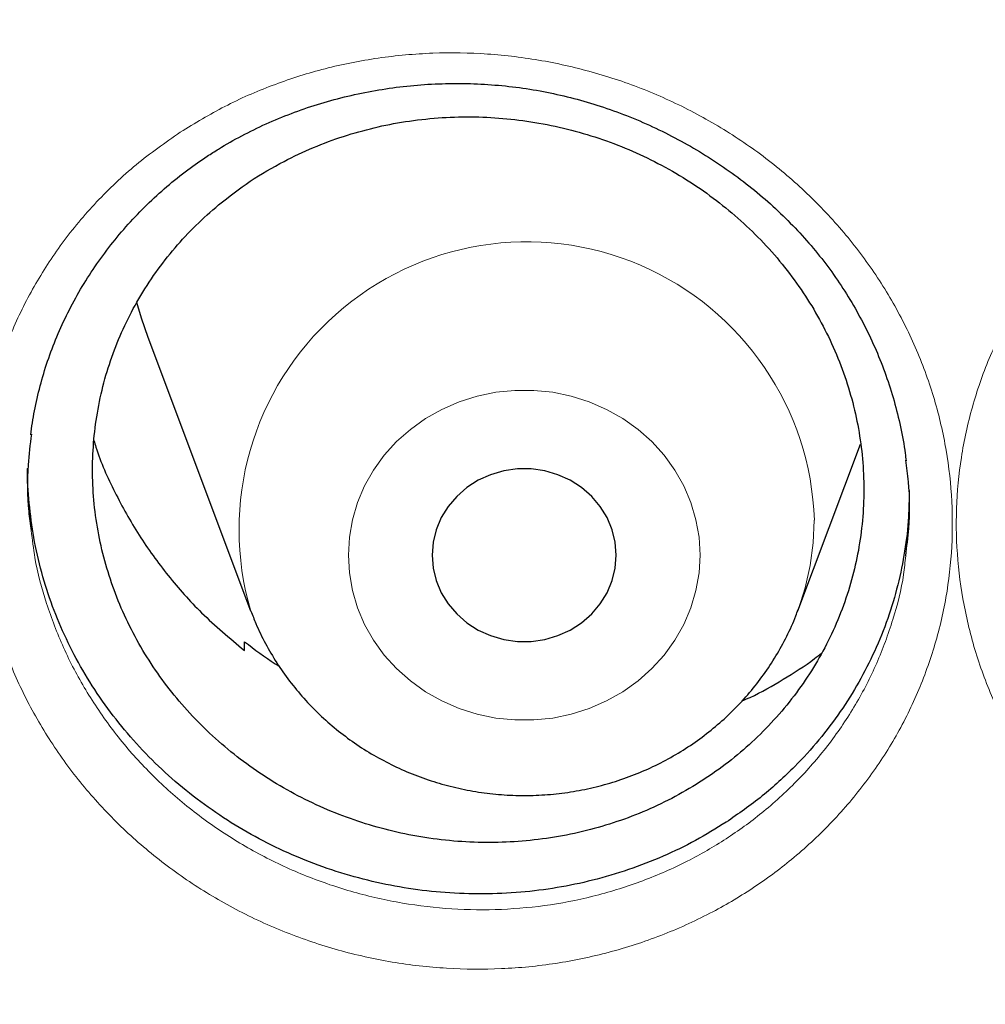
# Model space of a CAD drawing. Header units: millimetres. Extents: x 8 to 778, y 12 to 1829.
# Tile 208 of 256: x 350.45 to 354.64, y 1672.08 to 1676.36. Entities that reach past the tile are written whole.
import ezdxf

# ---------------------------------------------------------------- set-up
doc = ezdxf.new("R2010")
doc.units = ezdxf.units.MM

msp = doc.modelspace()

# ---------------------------------------------------------------- linework, layer by layer
at = {"color": 7, "linetype": 'Continuous', "lineweight": 30}
for p, q in [((351.0021, 1674.9796), (351.4491, 1673.7914)), ((353.8253, 1673.7914), (354.0976, 1674.5151)), ((353.8253, 1673.7914), (353.8271, 1673.7961)), ((351.4217, 1673.6194), (351.4229, 1673.6568))]:
    msp.add_line(p, q, dxfattribs=at)
at = {"color": 7, "linetype": 'Continuous', "lineweight": 30, "flags": 128}
for points in [[(350.9538, 1675.131), (350.9735, 1675.0627), (351.0021, 1674.9796)], [(353.0372, 1674.0329), (353.0327, 1674.0888), (353.0194, 1674.1435), (352.9976, 1674.1957), (352.9677, 1674.2443), (352.9304, 1674.2881), (352.8866, 1674.3263), (352.8372, 1674.3579), (352.7833, 1674.3822), (352.7262, 1674.3987), (352.6671, 1674.4071), (352.6073, 1674.4071), (352.5482, 1674.3987), (352.4911, 1674.3822), (352.4372, 1674.3579), (352.3878, 1674.3263), (352.344, 1674.2881), (352.3067, 1674.2443), (352.2768, 1674.1957), (352.255, 1674.1435), (352.2417, 1674.0888), (352.2372, 1674.0329), (352.2417, 1673.9769), (352.255, 1673.9222), (352.2768, 1673.87), (352.3067, 1673.8215), (352.344, 1673.7776), (352.3878, 1673.7394), (352.4372, 1673.7079), (352.4911, 1673.6835), (352.5482, 1673.667), (352.6073, 1673.6586), (352.6671, 1673.6586), (352.7262, 1673.667), (352.7833, 1673.6835), (352.8372, 1673.7079), (352.8866, 1673.7394), (352.9304, 1673.7776), (352.9677, 1673.8215), (352.9976, 1673.87), (353.0194, 1673.9222), (353.0327, 1673.9769), (353.0372, 1674.0329)]]:
    msp.add_lwpolyline(points, dxfattribs=at)
at = {"color": 8, "linetype": 'Continuous', "lineweight": 0, "flags": 128}
for points in [[(353.4009, 1674.0329), (353.3964, 1674.1103), (353.383, 1674.1869), (353.3609, 1674.2616), (353.3303, 1674.3337), (353.2915, 1674.4022), (353.2451, 1674.4664), (353.1916, 1674.5256), (353.1316, 1674.5789), (353.0658, 1674.6259), (352.9949, 1674.6658), (352.9199, 1674.6984), (352.8415, 1674.7232), (352.7608, 1674.7399), (352.6786, 1674.7483), (352.5959, 1674.7483), (352.5137, 1674.7399), (352.4329, 1674.7232), (352.3546, 1674.6984), (352.2795, 1674.6658), (352.2087, 1674.6259), (352.1428, 1674.5789), (352.0828, 1674.5256), (352.0293, 1674.4664), (351.9829, 1674.4022), (351.9441, 1674.3337), (351.9135, 1674.2616), (351.8914, 1674.1869), (351.878, 1674.1103), (351.8736, 1674.0329), (351.878, 1673.9554), (351.8914, 1673.8788), (351.9135, 1673.8041), (351.9441, 1673.732), (351.9829, 1673.6635), (352.0293, 1673.5993), (352.0828, 1673.5402), (352.1428, 1673.4868), (352.2087, 1673.4399), (352.2795, 1673.3999), (352.3546, 1673.3673), (352.4329, 1673.3425), (352.5137, 1673.3258), (352.5959, 1673.3175), (352.6786, 1673.3175), (352.7608, 1673.3258), (352.8415, 1673.3425), (352.9199, 1673.3673), (352.9949, 1673.3999), (353.0658, 1673.4399), (353.1316, 1673.4868), (353.1916, 1673.5402), (353.2451, 1673.5993), (353.2915, 1673.6635), (353.3303, 1673.732), (353.3609, 1673.8041), (353.383, 1673.8788), (353.3964, 1673.9554), (353.4009, 1674.0329)], [(353.8271, 1673.7961), (353.827, 1673.7961), (353.8575, 1673.8908), (353.8795, 1673.9877), (353.8927, 1674.0859), (353.8971, 1674.1848)]]:
    msp.add_lwpolyline(points, dxfattribs=at)
at = {"color": 8, "linetype": 'Continuous', "lineweight": 0}
msp.add_arc((352.6482, 1674.1436), 1.2496, 1.8905, 196.4349, dxfattribs=at)
for points, knots in [([(374.4372, 1706.3241), (373.9406, 1706.3182), (372.9475, 1706.3064), (371.4606, 1706.2107), (369.9795, 1706.0582), (368.5071, 1705.8436), (367.0548, 1705.5704), (365.6252, 1705.2401), (364.2206, 1704.8544), (362.8351, 1704.4122), (361.463, 1703.9113), (360.1073, 1703.3514), (358.7712, 1702.7324), (357.4655, 1702.0589), (356.1925, 1701.3322), (354.9622, 1700.5583), (353.7762, 1699.7398), (352.6359, 1698.8792), (351.5362, 1697.9733), (350.4729, 1697.0178), (349.4488, 1696.0138), (348.4669, 1694.9623), (347.5352, 1693.8712), (346.6556, 1692.7428), (345.8346, 1691.5861), (345.0727, 1690.4041), (344.3702, 1689.1996), (343.7238, 1687.9678), (343.1311, 1686.7033), (342.5945, 1685.408), (342.1162, 1684.084), (341.7005, 1682.7415), (341.3481, 1681.3831), (341.0614, 1680.0197), (340.8397, 1678.6541), (340.6819, 1677.2891), (340.5872, 1675.919), (340.5554, 1674.538), (340.5879, 1673.1486), (340.6862, 1671.7536), (340.8497, 1670.3641), (341.0782, 1668.9826), (341.3694, 1667.6201), (341.7215, 1666.2788), (342.1326, 1664.9611), (342.6039, 1663.6612), (343.1379, 1662.3739), (343.7346, 1661.102), (344.3944, 1659.8485), (345.1123, 1658.6234), (345.8868, 1657.4291), (346.7117, 1656.2749), (347.5841, 1655.1621), (348.5014, 1654.0923), (349.467, 1653.0606), (350.4854, 1652.0629), (351.5556, 1651.1021), (352.6764, 1650.1809), (353.8393, 1649.3068), (355.042, 1648.4816), (356.2749, 1647.7113), (357.5348, 1646.9965), (358.8186, 1646.3374), (360.1316, 1645.7309), (361.4794, 1645.1749), (362.86, 1644.6714), (364.2712, 1644.2228), (365.7022, 1643.8327), (367.15, 1643.5021), (368.6032, 1643.2331), (370.0587, 1643.0251), (371.5137, 1642.8771), (372.9741, 1642.7882), (374.4461, 1642.7584), (375.9269, 1642.7889), (377.4138, 1642.8811), (378.8949, 1643.0345), (380.3673, 1643.2488), (381.8197, 1643.5221), (383.2493, 1643.8525), (384.6538, 1644.2381), (386.0393, 1644.6803), (387.4114, 1645.1813), (388.7671, 1645.7412), (390.1032, 1646.3601), (391.409, 1647.0336), (392.6819, 1647.7603), (393.9122, 1648.5342), (395.0982, 1649.3527), (396.2386, 1650.2133), (397.3382, 1651.1193), (398.4016, 1652.0747), (399.4257, 1653.0787), (400.4076, 1654.1303), (401.3392, 1655.2213), (402.2189, 1656.3497), (403.0399, 1657.5064), (403.8017, 1658.6885), (404.5043, 1659.8929), (405.1507, 1661.1248), (405.7434, 1662.3892), (406.28, 1663.6845), (406.7582, 1665.0086), (407.1739, 1666.3511), (407.5263, 1667.7094), (407.813, 1669.0728), (408.0348, 1670.4384), (408.1925, 1671.8034), (408.2873, 1673.1736), (408.3191, 1674.5546), (408.2865, 1675.9439), (408.1883, 1677.3389), (408.0247, 1678.7284), (407.7963, 1680.1099), (407.505, 1681.4725), (407.1529, 1682.8137), (406.7418, 1684.1315), (406.2705, 1685.4313), (405.7366, 1686.7187), (405.1398, 1687.9906), (404.48, 1689.2441), (403.7622, 1690.4691), (402.9876, 1691.6634), (402.1627, 1692.8177), (401.2903, 1693.9304), (400.3731, 1695.0003), (399.4074, 1696.032), (398.389, 1697.0296), (397.3189, 1697.9904), (396.198, 1698.9116), (395.0351, 1699.7857), (393.8324, 1700.611), (392.5995, 1701.3812), (391.3396, 1702.096), (390.0558, 1702.7551), (388.7428, 1703.3616), (387.395, 1703.9176), (386.0144, 1704.4211), (384.6032, 1704.8698), (383.1723, 1705.2598), (381.7244, 1705.5904), (380.2712, 1705.8593), (378.8157, 1706.0676), (377.3607, 1706.2147), (375.9003, 1706.307), (374.9249, 1706.3184), (374.4372, 1706.3241)], [0, 0, 0, 0, 0.007, 0.014, 0.021, 0.028, 0.035, 0.041875, 0.04875, 0.055625, 0.0625, 0.0695, 0.0765, 0.0835, 0.0905, 0.0975, 0.104375, 0.11125, 0.118125, 0.125, 0.132, 0.139, 0.146, 0.153, 0.16, 0.166875, 0.17375, 0.180625, 0.1875, 0.1945, 0.2015, 0.2085, 0.2155, 0.2225, 0.229375, 0.23625, 0.243125, 0.25, 0.257, 0.264, 0.271, 0.278, 0.285, 0.291875, 0.29875, 0.305625, 0.3125, 0.3195, 0.3265, 0.3335, 0.3405, 0.3475, 0.354375, 0.36125, 0.368125, 0.375, 0.382, 0.389, 0.396, 0.403, 0.41, 0.416875, 0.42375, 0.430625, 0.4375, 0.4445, 0.4515, 0.4585, 0.4655, 0.4725, 0.479375, 0.48625, 0.493125, 0.5, 0.507, 0.514, 0.521, 0.528, 0.535, 0.541875, 0.54875, 0.555625, 0.5625, 0.5695, 0.5765, 0.5835, 0.5905, 0.5975, 0.604375, 0.61125, 0.618125, 0.625, 0.632, 0.639, 0.646, 0.653, 0.66, 0.666875, 0.67375, 0.680625, 0.6875, 0.6945, 0.7015, 0.7085, 0.7155, 0.7225, 0.729375, 0.73625, 0.743125, 0.75, 0.757, 0.764, 0.771, 0.778, 0.785, 0.791875, 0.79875, 0.805625, 0.8125, 0.8195, 0.8265, 0.8335, 0.8405, 0.8475, 0.854375, 0.86125, 0.868125, 0.875, 0.882, 0.889, 0.896, 0.903, 0.91, 0.916875, 0.92375, 0.930625, 0.9375, 0.9445, 0.9515, 0.9585, 0.9655, 0.9725, 0.979375, 0.98625, 0.993125, 1, 1, 1, 1]), ([(351.1553, 1675.8772), (351.2191, 1675.9153), (351.347, 1675.9917), (351.5547, 1676.0802), (351.7735, 1676.1495), (352.0029, 1676.1949), (352.2396, 1676.2164), (352.4781, 1676.2128), (352.7152, 1676.1836), (352.948, 1676.1298), (353.1739, 1676.0523), (353.3898, 1675.9511), (353.5931, 1675.8281), (353.7811, 1675.6851), (353.9507, 1675.5233), (354.1006, 1675.3457), (354.2292, 1675.1539), (354.3339, 1674.9498), (354.4142, 1674.7366), (354.469, 1674.5171), (354.4967, 1674.2941), (354.4982, 1674.0705), (354.4733, 1673.8487), (354.4213, 1673.6316), (354.3439, 1673.4218), (354.2419, 1673.2221), (354.116, 1673.0355), (353.9686, 1672.8637), (353.8054, 1672.7127), (353.63, 1672.5833), (353.4403, 1672.4717), (353.2321, 1672.378), (353.0076, 1672.305), (352.7755, 1672.2564), (352.5386, 1672.2335), (352.3001, 1672.2354), (352.0624, 1672.2622), (351.8285, 1672.3146), (351.6015, 1672.3911), (351.3844, 1672.4905), (351.1806, 1672.6123), (350.992, 1672.7541), (350.8206, 1672.9143), (350.6693, 1673.0915), (350.5395, 1673.283), (350.4327, 1673.4861), (350.3512, 1673.6987), (350.2951, 1673.9177), (350.265, 1674.1405), (350.2622, 1674.3644), (350.2858, 1674.5864), (350.3356, 1674.8038), (350.4116, 1675.0136), (350.5118, 1675.2135), (350.6368, 1675.4036), (350.7873, 1675.5798), (350.9595, 1675.7417), (351.0901, 1675.832), (351.1553, 1675.8772)], [0, 0, 0, 0, 0.017279, 0.034609, 0.051889, 0.069793, 0.087754, 0.105658, 0.123543, 0.141486, 0.159372, 0.177297, 0.195279, 0.213204, 0.231064, 0.24898, 0.26684, 0.284736, 0.30269, 0.320586, 0.338425, 0.35632, 0.374158, 0.392024, 0.409947, 0.427814, 0.445664, 0.463571, 0.48142, 0.497963, 0.514505, 0.532492, 0.550536, 0.56852, 0.586423, 0.604383, 0.622286, 0.640238, 0.658248, 0.676201, 0.694085, 0.712027, 0.729912, 0.747809, 0.765764, 0.783661, 0.801524, 0.819444, 0.837306, 0.855158, 0.873066, 0.890916, 0.908739, 0.926617, 0.944438, 0.962938, 0.981501, 1, 1, 1, 1]), ([(355.3546, 1675.7406), (355.424, 1675.7849), (355.5583, 1675.8708), (355.7766, 1675.9688), (355.9993, 1676.0433), (356.2305, 1676.0933), (356.4668, 1676.1181), (356.7053, 1676.1182), (356.9431, 1676.0934), (357.1771, 1676.043), (357.4046, 1675.9686), (357.6222, 1675.8711), (357.827, 1675.751), (358.0166, 1675.6107), (358.189, 1675.4518), (358.3412, 1675.2758), (358.4719, 1675.0855), (358.5797, 1674.8832), (358.6622, 1674.6712), (358.7195, 1674.4525), (358.7507, 1674.2297), (358.7545, 1674.0055), (358.7319, 1673.7828), (358.6829, 1673.5645), (358.6076, 1673.3537), (358.5081, 1673.1527), (358.3873, 1672.9672), (358.2477, 1672.7993), (358.0901, 1672.6462), (357.9113, 1672.508), (357.7133, 1672.3875), (357.5017, 1672.2887), (357.279, 1672.2135), (357.0483, 1672.1623), (356.8123, 1672.1354), (356.5737, 1672.1341), (356.3357, 1672.1579), (356.1014, 1672.2062), (355.8741, 1672.2794), (355.6563, 1672.3756), (355.4506, 1672.4937), (355.26, 1672.633), (355.0867, 1672.7911), (354.9327, 1672.9658), (354.8009, 1673.1554), (354.6921, 1673.357), (354.6071, 1673.5683), (354.5485, 1673.7872), (354.5161, 1674.0104), (354.51, 1674.2349), (354.5314, 1674.4579), (354.5791, 1674.6764), (354.6523, 1674.888), (354.751, 1675.0896), (354.8729, 1675.2792), (355.0156, 1675.4522), (355.1754, 1675.6084), (355.2949, 1675.6965), (355.3546, 1675.7406)], [0, 0, 0, 0, 0.019095, 0.036948, 0.054857, 0.072708, 0.090583, 0.108513, 0.126386, 0.144313, 0.162297, 0.180223, 0.198121, 0.216075, 0.233972, 0.251858, 0.2698, 0.287685, 0.305548, 0.323468, 0.34133, 0.359206, 0.377139, 0.395014, 0.412844, 0.430729, 0.448556, 0.465424, 0.482293, 0.500153, 0.51807, 0.53593, 0.553785, 0.571697, 0.589552, 0.60745, 0.625406, 0.643304, 0.661188, 0.679129, 0.697012, 0.714915, 0.732875, 0.750778, 0.768643, 0.786565, 0.804431, 0.822343, 0.840313, 0.858227, 0.876091, 0.894013, 0.911878, 0.929706, 0.947591, 0.96542, 0.98271, 1, 1, 1, 1]), ([(350.4963, 1674.1398), (350.5009, 1674.1003), (350.5132, 1673.9934), (350.5598, 1673.8226), (350.6327, 1673.6299), (350.7296, 1673.4458), (350.847, 1673.2722), (350.9839, 1673.1115), (351.1389, 1672.9661), (351.3096, 1672.8374), (351.4941, 1672.7267), (351.6904, 1672.6362), (351.8959, 1672.5665), (352.1074, 1672.5185), (352.3225, 1672.4937), (352.5383, 1672.4914), (352.7526, 1672.5115), (352.9627, 1672.5549), (353.1658, 1672.6205), (353.3541, 1672.7048), (353.5257, 1672.8053), (353.6844, 1672.9219), (353.832, 1673.0581), (353.9655, 1673.2132), (354.0793, 1673.3819), (354.1719, 1673.5623), (354.2408, 1673.7521), (354.2821, 1673.9092), (354.2912, 1674.0032), (354.2939, 1674.0303)], [0, 0, 0, 0, 0.022666, 0.061366, 0.099943, 0.138594, 0.17737, 0.216021, 0.25465, 0.293402, 0.332031, 0.370801, 0.409695, 0.448465, 0.487141, 0.525941, 0.564619, 0.603462, 0.642433, 0.681281, 0.716998, 0.752715, 0.791266, 0.82994, 0.868492, 0.907076, 0.945783, 0.984367, 1, 1, 1, 1])]:
    msp.add_open_spline(points, degree=3, knots=knots, dxfattribs=at)
at = {"color": 7, "linetype": 'Continuous', "lineweight": 30}
for points, knots in [([(339.5859, 1677.2304), (339.5836, 1677.1956), (339.5788, 1677.125), (339.5727, 1677.0081), (339.5658, 1676.8831), (339.5579, 1676.7517), (339.5498, 1676.6108), (339.5418, 1676.4596), (339.5333, 1676.2809), (339.5247, 1676.0723), (339.5167, 1675.8315), (339.5093, 1675.5424), (339.5041, 1675.2007), (339.5031, 1674.802), (339.5077, 1674.3744), (339.5201, 1673.8864), (339.5431, 1673.3443), (339.579, 1672.7586), (339.6264, 1672.1709), (339.6848, 1671.5855), (339.7541, 1671.0025), (339.8481, 1670.3217), (339.9742, 1669.545), (340.1409, 1668.6748), (340.2932, 1667.9859), (340.4166, 1667.4752), (340.5016, 1667.1398), (340.5889, 1666.8105), (340.676, 1666.4958), (340.7599, 1666.2041), (340.8388, 1665.939), (340.912, 1665.7002), (340.979, 1665.4876), (341.0391, 1665.3011), (341.0919, 1665.1405), (341.1369, 1665.0057), (341.172, 1664.9019), (341.1993, 1664.8221), (341.2229, 1664.7536), (341.2492, 1664.678), (341.2804, 1664.5887), (341.3172, 1664.4849), (341.3634, 1664.3556), (341.4205, 1664.1986), (341.4898, 1664.0114), (341.5689, 1663.8022), (341.6582, 1663.571), (341.7583, 1663.3182), (341.8678, 1663.049), (341.9836, 1662.7717), (342.1454, 1662.3945), (342.3553, 1661.9244), (342.6181, 1661.3658), (342.9175, 1660.76), (343.2562, 1660.1111), (343.6371, 1659.4234), (344.0288, 1658.7547), (344.4699, 1658.041), (344.9682, 1657.2809), (345.5301, 1656.4771), (346.1168, 1655.6887), (346.6534, 1655.0106), (347.1343, 1654.4323), (347.5564, 1653.9439), (348.0014, 1653.4489), (348.4702, 1652.9482), (348.929, 1652.4781), (349.3743, 1652.0389), (349.8027, 1651.631), (350.2479, 1651.222), (350.7095, 1650.813), (351.1239, 1650.4591), (351.4782, 1650.1656), (351.7603, 1649.9371), (352.0239, 1649.728), (352.2685, 1649.5376), (352.4936, 1649.3654), (352.7057, 1649.2059), (352.9027, 1649.0599), (353.0824, 1648.9287), (353.2185, 1648.8305), (353.314, 1648.7622), (353.3725, 1648.7206), (353.4223, 1648.6853), (353.4786, 1648.6455), (353.5541, 1648.5924), (353.6543, 1648.5224), (353.7768, 1648.4375), (353.9218, 1648.338), (354.0897, 1648.2241), (354.3688, 1648.0373), (354.7571, 1647.7838), (355.2531, 1647.4715), (355.763, 1647.1622), (356.2865, 1646.8566), (356.8238, 1646.5553), (357.4084, 1646.2406), (358.0429, 1645.9146), (358.729, 1645.5803), (359.4281, 1645.2582), (360.1693, 1644.9357), (360.9463, 1644.6188), (361.7577, 1644.3108), (362.565, 1644.0262), (363.3673, 1643.7645), (364.1592, 1643.5261), (364.9399, 1643.3099), (365.7097, 1643.1147), (366.4766, 1642.9376), (367.3205, 1642.7614), (368.2456, 1642.5916), (369.2527, 1642.4351), (370.2642, 1642.3062), (371.2793, 1642.205), (372.297, 1642.1318), (373.3165, 1642.0866), (374.3371, 1642.0696), (375.3577, 1642.081), (376.3775, 1642.1207), (377.3957, 1642.1885), (378.4113, 1642.2842), (379.4242, 1642.4077), (380.435, 1642.5592), (381.4378, 1642.7379), (382.4326, 1642.9434), (383.4187, 1643.1753), (384.4017, 1643.4353), (385.3104, 1643.7027), (386.1468, 1643.9718), (386.9158, 1644.2383), (387.6902, 1644.5265), (388.4766, 1644.8402), (389.2742, 1645.1807), (390.0821, 1645.5493), (390.8944, 1645.9448), (391.7101, 1646.368), (392.3714, 1646.7332), (392.8743, 1647.0234), (393.2126, 1647.2238), (393.5299, 1647.4164), (393.8253, 1647.5998), (394.0978, 1647.7726), (394.3478, 1647.9343), (394.5761, 1648.0845), (394.7845, 1648.2239), (394.9683, 1648.3487), (395.129, 1648.4591), (395.267, 1648.555), (395.3863, 1648.6387), (395.4817, 1648.7062), (395.5637, 1648.7645), (395.645, 1648.8227), (395.7417, 1648.8924), (395.8558, 1648.9752), (395.9872, 1649.0715), (396.1361, 1649.1817), (396.2989, 1649.3036), (396.4713, 1649.4345), (396.6494, 1649.5714), (396.8317, 1649.7134), (397.089, 1649.9168), (397.425, 1650.1884), (397.842, 1650.5361), (398.2741, 1650.9087), (398.7203, 1651.3069), (399.1794, 1651.7319), (399.6023, 1652.1386), (399.9872, 1652.5214), (400.327, 1652.8694), (400.6577, 1653.2181), (400.9727, 1653.5598), (401.2708, 1653.8923), (401.5683, 1654.2328), (401.8633, 1654.5798), (402.1539, 1654.9317), (402.4242, 1655.268), (402.6763, 1655.5898), (402.9107, 1655.8966), (403.1277, 1656.1875), (403.3265, 1656.4598), (403.5136, 1656.7214), (403.6997, 1656.987), (403.8947, 1657.2714), (404.1024, 1657.5814), (404.3217, 1657.9173), (404.5517, 1658.2795), (404.7916, 1658.6688), (405.0401, 1659.0857), (405.2766, 1659.4965), (405.4997, 1659.8975), (405.7086, 1660.2851), (405.9178, 1660.6866), (406.1211, 1661.0908), (406.3199, 1661.5004), (406.5101, 1661.9069), (406.6909, 1662.3085), (406.8561, 1662.6889), (407.0064, 1663.0477), (407.1429, 1663.3845), (407.2662, 1663.699), (407.3771, 1663.9908), (407.4624, 1664.2217), (407.5245, 1664.3933), (407.5651, 1664.507), (407.5988, 1664.6025), (407.6257, 1664.6794), (407.6471, 1664.7409), (407.6684, 1664.8027), (407.6945, 1664.8788), (407.7289, 1664.9801), (407.7707, 1665.1049), (407.8278, 1665.2777), (407.8986, 1665.497), (407.9811, 1665.7602), (408.0661, 1666.0401), (408.1529, 1666.3361), (408.2448, 1666.6615), (408.341, 1667.0175), (408.4408, 1667.4059), (408.5402, 1667.8148), (408.6384, 1668.2443), (408.7345, 1668.6947), (408.8278, 1669.1659), (408.9168, 1669.6563), (409.0116, 1670.231), (409.1047, 1670.8759), (409.1896, 1671.5786), (409.2564, 1672.2588), (409.3066, 1672.9162), (409.3416, 1673.5504), (409.3629, 1674.161), (409.3708, 1674.6768), (409.3708, 1675.1023), (409.367, 1675.4428), (409.3597, 1675.7696), (409.3498, 1676.078), (409.3384, 1676.361), (409.3263, 1676.6159), (409.3139, 1676.8434), (409.3017, 1677.045), (409.2927, 1677.1717), (409.2885, 1677.2304)], [0, 0, 0, 0, 0.000951, 0.00193, 0.003036, 0.004253, 0.00557, 0.006974, 0.008466, 0.010552, 0.012788, 0.015174, 0.018604, 0.022304, 0.026272, 0.03051, 0.035893, 0.041374, 0.046842, 0.052297, 0.05774, 0.063171, 0.071403, 0.079606, 0.08778, 0.090983, 0.094182, 0.097376, 0.100428, 0.103231, 0.105785, 0.10809, 0.110147, 0.111955, 0.113514, 0.114824, 0.115886, 0.116546, 0.117156, 0.117891, 0.118757, 0.119771, 0.120935, 0.122551, 0.124388, 0.126447, 0.128728, 0.13123, 0.133951, 0.136743, 0.139515, 0.145262, 0.150923, 0.1565, 0.163835, 0.171017, 0.178053, 0.185051, 0.193962, 0.202877, 0.211797, 0.220722, 0.226386, 0.232222, 0.238234, 0.244421, 0.250785, 0.255992, 0.261311, 0.266742, 0.272285, 0.27791, 0.281398, 0.284647, 0.287656, 0.290428, 0.29296, 0.295254, 0.297539, 0.299525, 0.301212, 0.302031, 0.302668, 0.303134, 0.303663, 0.304513, 0.305603, 0.306932, 0.308499, 0.310306, 0.312352, 0.317473, 0.322688, 0.327986, 0.333366, 0.338829, 0.344373, 0.351014, 0.357768, 0.364616, 0.371408, 0.379162, 0.386804, 0.394332, 0.401748, 0.409052, 0.416116, 0.423071, 0.429942, 0.436807, 0.445722, 0.454637, 0.463552, 0.472466, 0.481381, 0.490295, 0.49921, 0.508124, 0.517039, 0.525953, 0.534868, 0.543782, 0.552714, 0.561687, 0.570523, 0.5794, 0.588318, 0.597277, 0.604345, 0.611477, 0.618749, 0.626162, 0.633856, 0.641697, 0.649684, 0.657818, 0.6661, 0.66977, 0.673275, 0.676573, 0.679664, 0.682548, 0.68518, 0.687613, 0.689846, 0.691879, 0.693552, 0.69506, 0.696371, 0.697452, 0.698185, 0.699064, 0.700127, 0.701375, 0.702837, 0.704492, 0.706336, 0.708286, 0.710294, 0.712359, 0.714483, 0.719094, 0.723957, 0.729073, 0.73444, 0.74006, 0.745932, 0.750271, 0.754723, 0.75908, 0.763275, 0.767308, 0.77118, 0.775537, 0.779669, 0.783578, 0.787262, 0.79079, 0.794084, 0.797145, 0.799974, 0.80285, 0.805987, 0.809384, 0.813035, 0.816945, 0.821115, 0.825545, 0.830235, 0.834102, 0.838129, 0.842317, 0.846532, 0.850561, 0.854837, 0.85888, 0.862688, 0.866263, 0.869604, 0.872711, 0.875584, 0.878223, 0.879511, 0.880626, 0.881559, 0.88231, 0.882879, 0.883358, 0.884118, 0.885104, 0.886317, 0.887757, 0.890141, 0.892693, 0.895393, 0.898242, 0.901239, 0.90476, 0.908466, 0.912358, 0.916434, 0.920696, 0.925143, 0.929775, 0.934543, 0.941328, 0.94789, 0.954228, 0.960343, 0.966236, 0.971905, 0.977351, 0.980594, 0.983753, 0.986827, 0.989704, 0.992312, 0.994612, 0.996657, 0.99845, 1, 1, 1, 1]), ([(351.2606, 1675.7649), (351.2768, 1675.7754), (351.3255, 1675.8068), (351.4101, 1675.8547), (351.5157, 1675.9064), (351.6255, 1675.9518), (351.7391, 1675.9909), (351.8559, 1676.0233), (351.9753, 1676.0488), (352.0966, 1676.0671), (352.219, 1676.0783), (352.3419, 1676.0821), (352.4644, 1676.0785), (352.586, 1676.0677), (352.7058, 1676.0497), (352.8236, 1676.0245), (352.9396, 1675.9923), (353.0543, 1675.953), (353.1674, 1675.9067), (353.2782, 1675.8535), (353.3861, 1675.7937), (353.4902, 1675.7277), (353.5898, 1675.6559), (353.6841, 1675.5788), (353.7725, 1675.4969), (353.8546, 1675.4109), (353.9299, 1675.3211), (353.9984, 1675.2276), (354.0606, 1675.1301), (354.1167, 1675.0284), (354.1663, 1674.923), (354.209, 1674.8143), (354.2447, 1674.703), (354.2723, 1674.5897), (354.2892, 1674.5027), (354.2943, 1674.4534), (354.2954, 1674.4426)], [0, 0, 0, 0, 0.015038, 0.045058, 0.075219, 0.105583, 0.136127, 0.166816, 0.197605, 0.22844, 0.259249, 0.289969, 0.320545, 0.350932, 0.381087, 0.410934, 0.440738, 0.470907, 0.50139, 0.532122, 0.563026, 0.594017, 0.624991, 0.655841, 0.686489, 0.716866, 0.746922, 0.7767, 0.806644, 0.83693, 0.867481, 0.89825, 0.92918, 0.960208, 0.991271, 1, 1, 1, 1]), ([(351.31, 1675.5538), (351.2765, 1675.5246), (351.2094, 1675.466), (351.1185, 1675.3675), (351.0353, 1675.2612), (350.9625, 1675.1482), (350.9007, 1675.0304), (350.8498, 1674.9085), (350.8098, 1674.7816), (350.7816, 1674.6515), (350.7652, 1674.5201), (350.7606, 1674.3882), (350.7679, 1674.2548), (350.7873, 1674.1222), (350.8183, 1673.9919), (350.8604, 1673.8649), (350.9141, 1673.7401), (350.9788, 1673.6198), (351.0536, 1673.5054), (351.1377, 1673.3974), (351.2318, 1673.2953), (351.3346, 1673.2009), (351.4449, 1673.1151), (351.5614, 1673.0384), (351.6854, 1672.9705), (351.8148, 1672.9125), (351.948, 1672.8651), (352.084, 1672.8283), (352.2239, 1672.8022), (352.3653, 1672.7872), (352.5066, 1672.7836), (352.6467, 1672.791), (352.7866, 1672.8096), (352.9238, 1672.8394), (353.0568, 1672.8798), (353.1852, 1672.9304), (353.3098, 1672.9919), (353.428, 1673.0633), (353.5384, 1673.1435), (353.6405, 1673.2318), (353.735, 1673.329), (353.8201, 1673.4336), (353.895, 1673.5443), (353.9593, 1673.6602), (354.0134, 1673.7822), (354.0561, 1673.9083), (354.0871, 1674.0371), (354.1064, 1674.1674), (354.114, 1674.3004), (354.1096, 1674.4338), (354.0932, 1674.5661), (354.0654, 1674.6962), (354.0258, 1674.8253), (353.9747, 1674.951), (353.9128, 1675.0718), (353.8411, 1675.1872), (353.7586, 1675.2977), (353.6666, 1675.4016), (353.5663, 1675.4975), (353.4586, 1675.585), (353.3425, 1675.6647), (353.22, 1675.735), (353.0924, 1675.7951), (352.9609, 1675.845), (352.8244, 1675.8848), (352.685, 1675.9136), (352.5446, 1675.9311), (352.404, 1675.9377), (352.2624, 1675.933), (352.1223, 1675.9171), (351.9851, 1675.8902), (351.8514, 1675.8527), (351.7202, 1675.8041), (351.5839, 1675.7398), (351.4444, 1675.6586), (351.355, 1675.5888), (351.31, 1675.5538)], [0, 0, 0, 0, 0.013182, 0.026456, 0.040019, 0.053681, 0.066957, 0.080234, 0.0937, 0.107362, 0.120634, 0.133906, 0.147368, 0.161025, 0.174295, 0.187565, 0.201024, 0.21468, 0.227952, 0.241224, 0.254685, 0.268343, 0.28162, 0.294898, 0.308365, 0.322028, 0.335312, 0.348596, 0.36207, 0.37574, 0.389028, 0.402317, 0.415795, 0.42947, 0.442665, 0.455952, 0.469527, 0.483203, 0.496489, 0.509774, 0.52325, 0.536922, 0.550202, 0.563481, 0.57695, 0.590616, 0.603889, 0.617163, 0.630626, 0.644285, 0.657555, 0.670825, 0.684285, 0.69794, 0.711211, 0.724482, 0.737942, 0.751599, 0.764874, 0.77815, 0.791615, 0.805276, 0.818558, 0.83184, 0.845312, 0.85898, 0.872267, 0.885555, 0.899032, 0.912706, 0.925901, 0.939188, 0.952764, 0.96644, 0.983127, 1, 1, 1, 1]), ([(350.4939, 1674.5552), (350.4988, 1674.5899), (350.5089, 1674.6614), (350.5339, 1674.7682), (350.5663, 1674.8759), (350.6066, 1674.9821), (350.6544, 1675.0863), (350.7096, 1675.1878), (350.7718, 1675.286), (350.8408, 1675.3802), (350.9161, 1675.47), (350.9973, 1675.5546), (351.084, 1675.6336), (351.1716, 1675.7041), (351.2323, 1675.7456), (351.2606, 1675.7649)], [0, 0, 0, 0, 0.072184, 0.148545, 0.225652, 0.303415, 0.381722, 0.46044, 0.539412, 0.618478, 0.69742, 0.776086, 0.854349, 0.932109, 1, 1, 1, 1]), ([(350.4967, 1674.5579), (350.4912, 1674.5136), (350.4775, 1674.4027), (350.4782, 1674.262), (350.4922, 1674.1674), (350.4963, 1674.1398)], [0, 0, 0, 0, 0.320064, 0.801346, 1, 1, 1, 1]), ([(350.7685, 1674.5306), (350.7712, 1674.5211), (350.7933, 1674.4441), (350.857, 1674.3053), (350.9607, 1674.1179), (351.0878, 1673.9427), (351.2387, 1673.7724), (351.3583, 1673.6725), (351.4217, 1673.6194)], [0, 0, 0, 0, 0.026652, 0.216246, 0.405818, 0.595995, 0.785566, 1, 1, 1, 1]), ([(354.2939, 1674.0303), (354.299, 1674.0699), (354.3128, 1674.1761), (354.3124, 1674.3158), (354.2986, 1674.4142), (354.2943, 1674.4454)], [0, 0, 0, 0, 0.287885, 0.773898, 1, 1, 1, 1]), ([(353.5139, 1672.873), (353.47, 1672.846), (353.3821, 1672.7917), (353.24, 1672.7235), (353.0907, 1672.6654), (352.9367, 1672.6199), (352.7799, 1672.5872), (352.6209, 1672.5672), (352.4584, 1672.5598), (352.2956, 1672.5654), (352.1346, 1672.5837), (351.9764, 1672.6146), (351.8194, 1672.6582), (351.667, 1672.714), (351.5203, 1672.7813), (351.3807, 1672.8592), (351.2468, 1672.9487), (351.1214, 1673.0481), (351.0053, 1673.1567), (350.8996, 1673.2733), (350.8033, 1673.3989), (350.7188, 1673.531), (350.6465, 1673.6686), (350.5869, 1673.8103), (350.5396, 1673.9575), (350.5053, 1674.1072), (350.4863, 1674.2582), (350.4784, 1674.3591), (350.4807, 1674.4098), (350.4807, 1674.4103)], [0, 0, 0, 0, 0.037898, 0.076063, 0.1150579, 0.1543368, 0.1921952, 0.2303238, 0.2692863, 0.3085309, 0.3464682, 0.3846753, 0.4232952, 0.4624777, 0.5003331, 0.5385223, 0.5769833, 0.6160718, 0.6539933, 0.6922511, 0.7307826, 0.7699467, 0.8078096, 0.8460074, 0.8844778, 0.9235787, 0.9614303, 0.9996171, 1, 1, 1, 1]), ([(354.3086, 1674.3131), (354.3084, 1674.275), (354.3079, 1674.1871), (354.2912, 1674.05), (354.2615, 1673.9025), (354.2177, 1673.7567), (354.161, 1673.6156), (354.0919, 1673.4803), (354.0113, 1673.3519), (353.9185, 1673.2292), (353.8062, 1673.1059), (353.673, 1672.9838), (353.5671, 1672.91), (353.5139, 1672.873)], [0, 0, 0, 0, 0.066965, 0.154749, 0.243305, 0.332491, 0.423143, 0.510873, 0.599374, 0.688502, 0.779091, 0.888944, 1, 1, 1, 1]), ([(351.4506, 1673.7903), (351.4573, 1673.7721), (351.4753, 1673.7238), (351.5126, 1673.6487), (351.5614, 1673.5651), (351.6171, 1673.4856), (351.6792, 1673.4105), (351.7472, 1673.3404), (351.8208, 1673.2756), (351.8995, 1673.2165), (351.9829, 1673.1636), (352.0705, 1673.1171), (352.1616, 1673.0775), (352.2558, 1673.0448), (352.3524, 1673.0194), (352.451, 1673.0014), (352.5507, 1672.991), (352.6511, 1672.9882), (352.7514, 1672.9931), (352.8511, 1673.0057), (352.9495, 1673.0258), (353.0459, 1673.0534), (353.1398, 1673.0883), (353.2306, 1673.1303), (353.3175, 1673.1791), (353.4002, 1673.2345), (353.478, 1673.2959), (353.5505, 1673.3631), (353.6172, 1673.4356), (353.6776, 1673.513), (353.7315, 1673.5947), (353.778, 1673.6803), (353.8096, 1673.7478), (353.8232, 1673.7875), (353.8264, 1673.7966)], [0, 0, 0, 0, 0.019244, 0.051167, 0.083126, 0.11513, 0.147186, 0.179296, 0.211466, 0.243694, 0.275982, 0.308327, 0.340726, 0.373175, 0.405668, 0.438202, 0.470769, 0.503363, 0.535978, 0.568605, 0.601237, 0.633865, 0.666482, 0.699079, 0.73165, 0.764185, 0.796678, 0.829121, 0.861509, 0.893838, 0.926103, 0.958306, 0.990445, 1, 1, 1, 1]), ([(351.4229, 1673.6568), (351.4662, 1673.6235), (351.5145, 1673.5864), (351.5669, 1673.5551), (351.5723, 1673.5519)], [0, 0, 0, 0, 0.897212, 1, 1, 1, 1]), ([(353.5824, 1673.3998), (353.5943, 1673.4049), (353.6568, 1673.4318), (353.7626, 1673.4932), (353.8661, 1673.5578), (353.9181, 1673.5998), (353.928, 1673.6078)], [0, 0, 0, 0, 0.095202, 0.500026, 0.904849, 1, 1, 1, 1])]:
    msp.add_open_spline(points, degree=3, knots=knots, dxfattribs=at)

doc.saveas('drawing.dxf')
